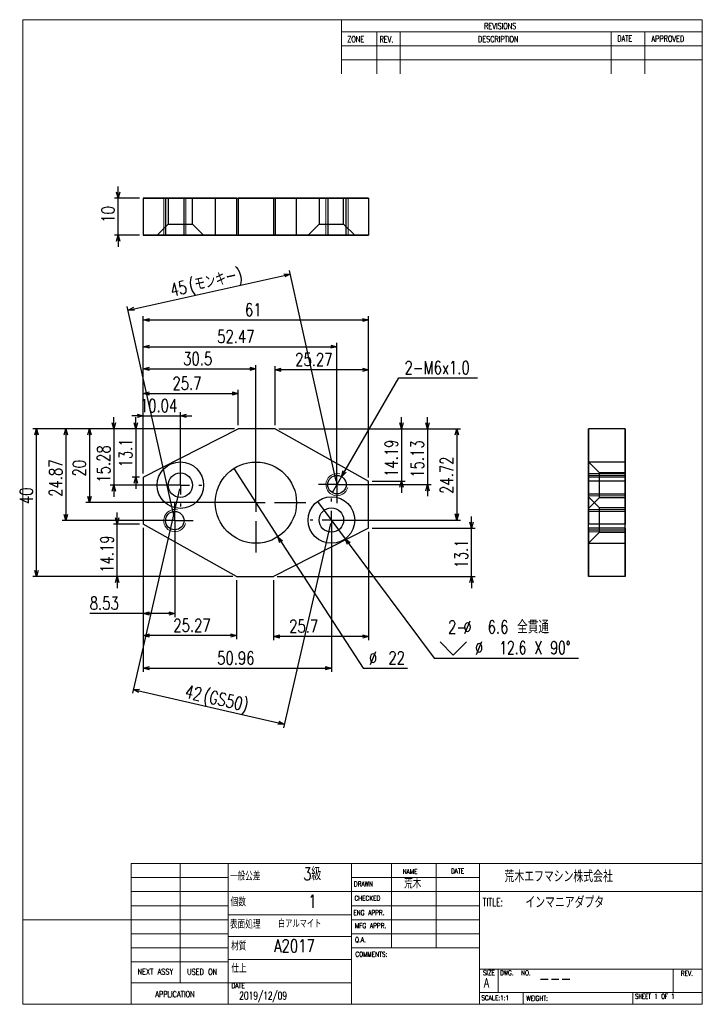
# Model space of a CAD drawing. Header units: millimetres. Extents: x 21 to 206, y 6 to 273.
import ezdxf

# ---------------------------------------------------------------- set-up
doc = ezdxf.new("R2010")
doc.units = ezdxf.units.MM
doc.layers.add('図枠', color=16, linetype='Continuous')
doc.layers.add('外形線', color=96, linetype='Continuous', lineweight=25)
doc.styles.add('SLDTEXTSTYLE0', font='TXT', dxfattribs={"width": 0.7, "bigfont": 'bigfont'})
doc.styles.add('SLDTEXTSTYLE1', font='TXT', dxfattribs={"width": 0.65, "bigfont": 'bigfont'})
doc.styles.add('SLDTEXTSTYLE2', font='TXT', dxfattribs={"width": 0.75, "bigfont": 'bigfont'})
doc.dimstyles.new('SLDDIMSTYLE0', dxfattribs={"dimtxt": 3.5, "dimasz": 1.65, "dimexe": 0, "dimexo": 0.0625, "dimgap": 0.875, "dimtad": 1, "dimrnd": 1e-09, "dimzin": 12, "dimdsep": 46, "dimtxsty": 'SLDTEXTSTYLE2', "dimblk1": 'OPEN30', "dimblk2": 'OPEN30', "dimsah": 1, "dimcen": 0.09, "dimadec": 0, "dimazin": 3, "dimtfac": 1, "dimtofl": 0, "dimtmove": 0, "dimatfit": 3, "dimldrblk": 'OPEN30', "dimfxl": 1, "dimfrac": 2, "dimtolj": 1, "dimtzin": 12, "dimarcsym": 0})
doc.dimstyles.new('SLDDIMSTYLE1', dxfattribs={"dimtxt": 3.5, "dimasz": 1.65, "dimexe": 0, "dimexo": 0.0625, "dimgap": 0.875, "dimtad": 1, "dimrnd": 1e-09, "dimzin": 12, "dimdsep": 46, "dimtxsty": 'SLDTEXTSTYLE2', "dimblk1": 'OPEN30', "dimblk2": 'OPEN30', "dimsah": 1, "dimcen": 0.09, "dimadec": 0, "dimazin": 3, "dimtfac": 1, "dimtmove": 0, "dimatfit": 0, "dimldrblk": 'OPEN30', "dimfxl": 1, "dimfrac": 2, "dimtolj": 1, "dimtzin": 12, "dimarcsym": 0})
doc.dimstyles.new('SLDDIMSTYLE2', dxfattribs={"dimtxt": 3.5, "dimasz": 1.65, "dimexe": 0, "dimexo": 0.0625, "dimgap": 0.875, "dimtad": 0, "dimtih": 1, "dimtoh": 1, "dimdec": 1, "dimrnd": 1e-09, "dimzin": 12, "dimdsep": 46, "dimtxsty": 'SLDTEXTSTYLE2', "dimblk1": 'NONE', "dimblk2": 'OPEN30', "dimsah": 1, "dimcen": 0, "dimadec": 0, "dimazin": 3, "dimtfac": 1, "dimtmove": 0, "dimatfit": 3, "dimldrblk": 'NONE', "dimfxl": 1, "dimfrac": 2, "dimtolj": 1, "dimtzin": 12, "dimarcsym": 0})
doc.dimstyles.new('SLDDIMSTYLE3', dxfattribs={"dimtxt": 3.5, "dimasz": 1.65, "dimexe": 0, "dimexo": 0.0625, "dimgap": 0.875, "dimtad": 0, "dimtih": 1, "dimtoh": 1, "dimdec": 6, "dimrnd": 1e-09, "dimzin": 12, "dimdsep": 46, "dimtxsty": 'SLDTEXTSTYLE2', "dimblk1": 'NONE', "dimblk2": 'OPEN30', "dimsah": 1, "dimcen": 0, "dimadec": 0, "dimazin": 3, "dimtfac": 1, "dimtmove": 0, "dimatfit": 3, "dimldrblk": 'NONE', "dimfxl": 1, "dimfrac": 2, "dimtolj": 1, "dimtzin": 12, "dimarcsym": 0})
doc.dimstyles.new('SLDDIMSTYLE4', dxfattribs={"dimtxt": 3.5, "dimasz": 1.65, "dimexe": 0, "dimexo": 0.0625, "dimgap": 0.875, "dimtad": 0, "dimtih": 1, "dimtoh": 1, "dimrnd": 1e-09, "dimzin": 12, "dimdsep": 46, "dimtxsty": 'SLDTEXTSTYLE2', "dimblk1": 'NONE', "dimblk2": 'OPEN30', "dimsah": 1, "dimcen": 0, "dimadec": 0, "dimazin": 3, "dimtfac": 1, "dimtmove": 0, "dimatfit": 3, "dimldrblk": 'NONE', "dimfxl": 1, "dimfrac": 2, "dimtolj": 1, "dimtzin": 12, "dimarcsym": 0})

# ---------------------------------------------------------------- blocks, each defined once
blk = doc.blocks.new('_Open30')
at = {"color": 0, "linetype": 'ByBlock', "lineweight": -2}
for p, q in [((-1, 0.267949), (0, 0)), ((0, 0), (-1, -0.267949)), ((0, 0), (-1, 0))]:
    blk.add_line(p, q, dxfattribs=at)
blk = doc.blocks.new('_D')
at = {"layer": '外形線'}
for p, q in [((54.94, 150.14), (54.94, 192.71)), ((115.94, 149.05), (115.94, 192.71)), ((54.94, 191.71), (115.94, 191.71))]:
    blk.add_line(p, q, dxfattribs=at)
at = {"layer": '外形線', "xscale": 1.65, "yscale": 1.65, "rotation": 180}
blk.add_blockref('_Open30', (54.94, 191.71, -5), dxfattribs=at)
at = {"layer": '外形線', "xscale": 1.65, "yscale": 1.65}
blk.add_blockref('_Open30', (115.94, 191.71, -5), dxfattribs=at)
at = {"layer": '外形線', "insert": (82.49, 196.22), "char_height": 3.5, "attachment_point": 1, "style": 'SLDTEXTSTYLE2'}
blk.add_mtext('61', dxfattribs=at)
blk = doc.blocks.new('_D_1')
at = {"layer": '外形線'}
for p, q in [((79.64, 162.24), (25.03, 162.24)), ((26.03, 122.24), (26.03, 162.24)), ((79.21, 122.24), (25.03, 122.24))]:
    blk.add_line(p, q, dxfattribs=at)
at = {"layer": '外形線', "xscale": 1.65, "yscale": 1.65}
for p, rotation in [((26.03, 162.24, -5), 90), ((26.03, 122.24, -5), 270)]:
    blk.add_blockref('_Open30', p, dxfattribs=dict(at, rotation=rotation))
at = {"layer": '外形線', "insert": (21.52, 141.84), "char_height": 3.5, "attachment_point": 1, "rotation": 90, "style": 'SLDTEXTSTYLE2'}
blk.add_mtext('40', dxfattribs=at)
blk = doc.blocks.new('_D_2')
at = {"layer": '外形線'}
for p, q in [((54.94, 165.76), (51.79, 165.76)), ((54.94, 150.14), (54.94, 166.76)), ((54.94, 165.76), (64.98, 165.76)), ((64.98, 147.96), (64.98, 166.76)), ((64.98, 165.76), (68.13, 165.76))]:
    blk.add_line(p, q, dxfattribs=at)
at = {"layer": '外形線', "xscale": 1.65, "yscale": 1.65}
blk.add_blockref('_Open30', (54.94, 165.76, -5), dxfattribs=at)
at = {"layer": '外形線', "xscale": 1.65, "yscale": 1.65, "rotation": 180}
blk.add_blockref('_Open30', (64.98, 165.76, -5), dxfattribs=at)
at = {"layer": '外形線', "insert": (54.02, 170.28), "char_height": 3.5, "attachment_point": 1, "style": 'SLDTEXTSTYLE2'}
blk.add_mtext('10.04', dxfattribs=at)
blk = doc.blocks.new('_D_3')
at = {"layer": '外形線'}
for p, q in [((63.47, 136.37), (63.47, 111.24)), ((54.94, 135.43), (54.94, 111.24)), ((54.94, 112.24), (40.42, 112.24)), ((63.47, 112.24), (54.94, 112.24))]:
    blk.add_line(p, q, dxfattribs=at)
at = {"layer": '外形線', "xscale": 1.65, "yscale": 1.65, "rotation": 180}
blk.add_blockref('_Open30', (54.94, 112.24, -5), dxfattribs=at)
at = {"layer": '外形線', "xscale": 1.65, "yscale": 1.65}
blk.add_blockref('_Open30', (63.47, 112.24, -5), dxfattribs=at)
at = {"layer": '外形線', "insert": (40.42, 116.75), "char_height": 3.5, "attachment_point": 1, "style": 'SLDTEXTSTYLE2'}
blk.add_mtext('8.53', dxfattribs=at)
blk = doc.blocks.new('_D_4')
at = {"layer": '外形線'}
for p, q in [((46.97, 162.24), (46.97, 165.39)), ((79.64, 162.24), (45.97, 162.24)), ((46.97, 162.24), (46.97, 146.96)), ((63.98, 146.96), (45.97, 146.96)), ((46.97, 146.96), (46.97, 143.81))]:
    blk.add_line(p, q, dxfattribs=at)
at = {"layer": '外形線', "xscale": 1.65, "yscale": 1.65}
for p, rotation in [((46.97, 162.24, -5), 270), ((46.97, 146.96, -5), 90)]:
    blk.add_blockref('_Open30', p, dxfattribs=dict(at, rotation=rotation))
at = {"layer": '外形線', "insert": (42.46, 147.64), "char_height": 3.5, "attachment_point": 1, "rotation": 90, "style": 'SLDTEXTSTYLE2'}
blk.add_mtext('15.28', dxfattribs=at)
blk = doc.blocks.new('_D_5')
at = {"layer": '外形線'}
for p, q in [((79.64, 162.24), (32.99, 162.24)), ((33.99, 162.24), (33.99, 137.37)), ((62.47, 137.37), (32.99, 137.37))]:
    blk.add_line(p, q, dxfattribs=at)
at = {"layer": '外形線', "xscale": 1.65, "yscale": 1.65}
for p, rotation in [((33.99, 162.24, -5), 90), ((33.99, 137.37, -5), 270)]:
    blk.add_blockref('_Open30', p, dxfattribs=dict(at, rotation=rotation))
at = {"layer": '外形線', "insert": (29.47, 143.82), "char_height": 3.5, "attachment_point": 1, "rotation": 90, "style": 'SLDTEXTSTYLE2'}
blk.add_mtext('24.87', dxfattribs=at)
blk = doc.blocks.new('_D_6')
at = {"layer": '外形線'}
for p, q in [((131.94, 162.24), (131.94, 165.39)), ((91.67, 162.24), (132.94, 162.24)), ((131.94, 162.24), (131.94, 147.11)), ((108.41, 147.11), (132.94, 147.11)), ((131.94, 147.11), (131.94, 143.96))]:
    blk.add_line(p, q, dxfattribs=at)
at = {"layer": '外形線', "xscale": 1.65, "yscale": 1.65}
for p, rotation in [((131.94, 162.24, -5), 270), ((131.94, 147.11, -5), 90)]:
    blk.add_blockref('_Open30', p, dxfattribs=dict(at, rotation=rotation))
at = {"layer": '外形線', "insert": (127.43, 148.99), "char_height": 3.5, "attachment_point": 1, "rotation": 90, "style": 'SLDTEXTSTYLE2'}
blk.add_mtext('15.13', dxfattribs=at)
blk = doc.blocks.new('_D_7')
at = {"layer": '外形線'}
for p, q in [((91.67, 162.24), (140.9, 162.24)), ((139.9, 162.24), (139.9, 137.52)), ((106.9, 137.52), (140.9, 137.52))]:
    blk.add_line(p, q, dxfattribs=at)
at = {"layer": '外形線', "xscale": 1.65, "yscale": 1.65}
for p, rotation in [((139.9, 162.24, -5), 90), ((139.9, 137.52, -5), 270)]:
    blk.add_blockref('_Open30', p, dxfattribs=dict(at, rotation=rotation))
at = {"layer": '外形線', "insert": (135.39, 144.6), "char_height": 3.5, "attachment_point": 1, "rotation": 90, "style": 'SLDTEXTSTYLE2'}
blk.add_mtext('24.72', dxfattribs=at)
blk = doc.blocks.new('_D_8')
at = {"layer": '外形線'}
for p, q in [((79.64, 162.24), (39.37, 162.24)), ((40.37, 162.24), (40.37, 142.24)), ((84.44, 142.24), (39.37, 142.24))]:
    blk.add_line(p, q, dxfattribs=at)
at = {"layer": '外形線', "xscale": 1.65, "yscale": 1.65}
for p, rotation in [((40.37, 162.24, -5), 90), ((40.37, 142.24, -5), 270)]:
    blk.add_blockref('_Open30', p, dxfattribs=dict(at, rotation=rotation))
at = {"layer": '外形線', "insert": (35.86, 149.3), "char_height": 3.5, "attachment_point": 1, "rotation": 90, "style": 'SLDTEXTSTYLE2'}
blk.add_mtext('20', dxfattribs=at)
blk = doc.blocks.new('_D_9')
at = {"layer": '外形線'}
for p, q in [((54.94, 150.14), (54.94, 179.48)), ((85.44, 143.24), (85.44, 179.48)), ((54.94, 178.48), (85.44, 178.48))]:
    blk.add_line(p, q, dxfattribs=at)
at = {"layer": '外形線', "xscale": 1.65, "yscale": 1.65, "rotation": 180}
blk.add_blockref('_Open30', (54.94, 178.48, -5), dxfattribs=at)
at = {"layer": '外形線', "xscale": 1.65, "yscale": 1.65}
blk.add_blockref('_Open30', (85.44, 178.48, -5), dxfattribs=at)
at = {"layer": '外形線', "insert": (65.75, 182.99), "char_height": 3.5, "attachment_point": 1, "style": 'SLDTEXTSTYLE2'}
blk.add_mtext('30.5', dxfattribs=at)
blk = doc.blocks.new('_D_10')
at = {"layer": '外形線'}
for p, q in [((105.9, 136.52), (105.9, 96.37)), ((54.94, 135.43), (54.94, 96.37)), ((54.94, 97.37), (105.9, 97.37))]:
    blk.add_line(p, q, dxfattribs=at)
at = {"layer": '外形線', "xscale": 1.65, "yscale": 1.65, "rotation": 180}
blk.add_blockref('_Open30', (54.94, 97.37, -5), dxfattribs=at)
at = {"layer": '外形線', "xscale": 1.65, "yscale": 1.65}
blk.add_blockref('_Open30', (105.9, 97.37, -5), dxfattribs=at)
at = {"layer": '外形線', "insert": (74.95, 101.88), "char_height": 3.5, "attachment_point": 1, "style": 'SLDTEXTSTYLE2'}
blk.add_mtext('50.96', dxfattribs=at)
blk = doc.blocks.new('_D_11')
at = {"layer": '外形線'}
for p, q in [((54.94, 150.14), (54.94, 185.48)), ((54.94, 184.48), (107.41, 184.48)), ((107.41, 148.11), (107.41, 185.48))]:
    blk.add_line(p, q, dxfattribs=at)
at = {"layer": '外形線', "xscale": 1.65, "yscale": 1.65, "rotation": 180}
blk.add_blockref('_Open30', (54.94, 184.48, -5), dxfattribs=at)
at = {"layer": '外形線', "xscale": 1.65, "yscale": 1.65}
blk.add_blockref('_Open30', (107.41, 184.48, -5), dxfattribs=at)
at = {"layer": '外形線', "insert": (74.95, 188.99), "char_height": 3.5, "attachment_point": 1, "style": 'SLDTEXTSTYLE2'}
blk.add_mtext('52.47', dxfattribs=at)
blk = doc.blocks.new('SW_SYMBOL_HOLE_SINK')
at = {"layer": '外形線', "color": 0}
for p, q in [((0, 875), (800, 75)), ((800, 75), (1600, 875))]:
    blk.add_line(p, q, dxfattribs=at)
blk = doc.blocks.new('_D_12')
at = {"layer": '外形線'}
for p, q in [((102.14, 142.57), (109.67, 132.46)), ((109.67, 132.46), (133.75, 100.13)), ((133.75, 100.13), (172.87, 100.13))]:
    blk.add_line(p, q, dxfattribs=at)
at = {"layer": '外形線', "xscale": 1.65, "yscale": 1.65, "rotation": 126.6752241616}
blk.add_blockref('_Open30', (109.67, 132.46, -5), dxfattribs=at)
at = {"layer": '外形線', "xscale": 0.0044707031, "yscale": 0.0044707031, "zscale": 0.0044707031}
blk.add_blockref('SW_SYMBOL_HOLE_SINK', (135.33, 100.61), dxfattribs=at)
at = {"layer": '外形線', "char_height": 3.5, "attachment_point": 1}
for s, insert, style in [('2-', (137.5, 110.3), 'SLDTEXTSTYLE2'), ('%%c', (141.64, 110.25), 'SLDTEXTSTYLE2'), ('6.6 全貫通', (148.23, 110.3), 'SLDTEXTSTYLE2'), ('%%c', (144.78, 104.64), 'SLDTEXTSTYLE2'), ('12.6 X 90°', (151.37, 104.69), 'SLDTEXTSTYLE0')]:
    blk.add_mtext(s, dxfattribs=dict(at, insert=insert, style=style))
blk = doc.blocks.new('_None')
blk = doc.blocks.new('_D_13')
at = {"layer": '外形線'}
for p, q in [((108.66, 149.27), (124.12, 176.06)), ((124.12, 176.06), (145.43, 176.06)), ((106.16, 144.94), (108.66, 149.27))]:
    blk.add_line(p, q, dxfattribs=at)
at = {"layer": '外形線', "xscale": 1.65, "yscale": 1.65, "rotation": 240}
blk.add_blockref('_Open30', (108.66, 149.27, -5), dxfattribs=at)
at = {"layer": '外形線', "insert": (125.71, 180.57), "char_height": 3.5, "attachment_point": 1, "style": 'SLDTEXTSTYLE2'}
blk.add_mtext('2-M6x1.0', dxfattribs=at)
blk = doc.blocks.new('_D_14')
at = {"layer": '外形線'}
for p, q in [((79.47, 151.48), (91.42, 133)), ((91.42, 133), (114.47, 97.37)), ((114.47, 97.37), (126.5, 97.37))]:
    blk.add_line(p, q, dxfattribs=at)
at = {"layer": '外形線', "xscale": 1.65, "yscale": 1.65, "rotation": 122.8984835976}
blk.add_blockref('_Open30', (91.42, 133, -5), dxfattribs=at)
at = {"layer": '外形線', "char_height": 3.5, "attachment_point": 1, "style": 'SLDTEXTSTYLE2'}
for s, insert in [('%%c', (116.05, 101.88)), ('22', (121.33, 101.94))]:
    blk.add_mtext(s, dxfattribs=dict(at, insert=insert))
blk = doc.blocks.new('_D_15')
at = {"layer": '外形線'}
for p, q in [((52.89, 162.24), (52.89, 165.39)), ((79.64, 162.24), (51.89, 162.24)), ((52.89, 162.24), (52.89, 149.14)), ((53.94, 149.14), (51.89, 149.14)), ((52.89, 149.14), (52.89, 145.99))]:
    blk.add_line(p, q, dxfattribs=at)
at = {"layer": '外形線', "xscale": 1.65, "yscale": 1.65}
for p, rotation in [((52.89, 162.24, -5), 270), ((52.89, 149.14, -5), 90)]:
    blk.add_blockref('_Open30', p, dxfattribs=dict(at, rotation=rotation))
at = {"layer": '外形線', "insert": (48.38, 151.77), "char_height": 3.5, "attachment_point": 1, "rotation": 90, "style": 'SLDTEXTSTYLE2'}
blk.add_mtext('13.1', dxfattribs=at)
blk = doc.blocks.new('_D_16')
at = {"layer": '外形線'}
for p, q in [((54.94, 150.14), (54.94, 172.8)), ((54.94, 171.8), (80.64, 171.8)), ((80.64, 163.24), (80.64, 172.8))]:
    blk.add_line(p, q, dxfattribs=at)
at = {"layer": '外形線', "xscale": 1.65, "yscale": 1.65, "rotation": 180}
blk.add_blockref('_Open30', (54.94, 171.8, -5), dxfattribs=at)
at = {"layer": '外形線', "xscale": 1.65, "yscale": 1.65}
blk.add_blockref('_Open30', (80.64, 171.8, -5), dxfattribs=at)
at = {"layer": '外形線', "insert": (62.83, 176.32), "char_height": 3.5, "attachment_point": 1, "style": 'SLDTEXTSTYLE2'}
blk.add_mtext('25.7', dxfattribs=at)
blk = doc.blocks.new('_D_17')
at = {"layer": '外形線'}
for p, q in [((90.67, 163.24), (90.67, 179.24)), ((115.94, 149.05), (115.94, 179.24)), ((115.94, 178.24), (90.67, 178.24))]:
    blk.add_line(p, q, dxfattribs=at)
at = {"layer": '外形線', "xscale": 1.65, "yscale": 1.65, "rotation": 180}
blk.add_blockref('_Open30', (90.67, 178.24, -5), dxfattribs=at)
at = {"layer": '外形線', "xscale": 1.65, "yscale": 1.65}
blk.add_blockref('_Open30', (115.94, 178.24, -5), dxfattribs=at)
at = {"layer": '外形線', "insert": (96.08, 182.75), "char_height": 3.5, "attachment_point": 1, "style": 'SLDTEXTSTYLE2'}
blk.add_mtext('25.27', dxfattribs=at)
blk = doc.blocks.new('_D_18')
at = {"layer": '外形線'}
for p, q in [((124.89, 162.24), (124.89, 165.39)), ((91.67, 162.24), (125.89, 162.24)), ((124.89, 162.24), (124.89, 148.05)), ((116.94, 148.05), (125.89, 148.05)), ((124.89, 148.05), (124.89, 144.9))]:
    blk.add_line(p, q, dxfattribs=at)
at = {"layer": '外形線', "xscale": 1.65, "yscale": 1.65}
for p, rotation in [((124.89, 162.24, -5), 270), ((124.89, 148.05, -5), 90)]:
    blk.add_blockref('_Open30', p, dxfattribs=dict(at, rotation=rotation))
at = {"layer": '外形線', "insert": (120.38, 149.18), "char_height": 3.5, "attachment_point": 1, "rotation": 90, "style": 'SLDTEXTSTYLE2'}
blk.add_mtext('14.19', dxfattribs=at)
blk = doc.blocks.new('_D_19')
at = {"layer": '外形線'}
for p, q in [((143.85, 135.34), (143.85, 138.49)), ((116.94, 135.34), (144.85, 135.34)), ((143.85, 122.24), (143.85, 135.34)), ((91.24, 122.24), (144.85, 122.24)), ((143.85, 122.24), (143.85, 119.09))]:
    blk.add_line(p, q, dxfattribs=at)
at = {"layer": '外形線', "xscale": 1.65, "yscale": 1.65}
for p, rotation in [((143.85, 135.34, -5), 270), ((143.85, 122.24, -5), 90)]:
    blk.add_blockref('_Open30', p, dxfattribs=dict(at, rotation=rotation))
at = {"layer": '外形線', "insert": (139.34, 124.4), "char_height": 3.5, "attachment_point": 1, "rotation": 90, "style": 'SLDTEXTSTYLE2'}
blk.add_mtext('13.1', dxfattribs=at)
blk = doc.blocks.new('_D_20')
at = {"layer": '外形線'}
for p, q in [((115.94, 134.34), (115.94, 105)), ((90.24, 121.24), (90.24, 105)), ((115.94, 106), (90.24, 106))]:
    blk.add_line(p, q, dxfattribs=at)
at = {"layer": '外形線', "xscale": 1.65, "yscale": 1.65, "rotation": 180}
blk.add_blockref('_Open30', (90.24, 106, -5), dxfattribs=at)
at = {"layer": '外形線', "xscale": 1.65, "yscale": 1.65}
blk.add_blockref('_Open30', (115.94, 106, -5), dxfattribs=at)
at = {"layer": '外形線', "insert": (94.44, 110.52), "char_height": 3.5, "attachment_point": 1, "style": 'SLDTEXTSTYLE2'}
blk.add_mtext('25.7', dxfattribs=at)
blk = doc.blocks.new('_D_21')
at = {"layer": '外形線'}
for p, q in [((54.94, 135.43), (54.94, 105.24)), ((80.21, 121.24), (80.21, 105.24)), ((80.21, 106.24), (54.94, 106.24))]:
    blk.add_line(p, q, dxfattribs=at)
at = {"layer": '外形線', "xscale": 1.65, "yscale": 1.65, "rotation": 180}
blk.add_blockref('_Open30', (54.94, 106.24, -5), dxfattribs=at)
at = {"layer": '外形線', "xscale": 1.65, "yscale": 1.65}
blk.add_blockref('_Open30', (80.21, 106.24, -5), dxfattribs=at)
at = {"layer": '外形線', "insert": (63.07, 110.75), "char_height": 3.5, "attachment_point": 1, "style": 'SLDTEXTSTYLE2'}
blk.add_mtext('25.27', dxfattribs=at)
blk = doc.blocks.new('_D_22')
at = {"layer": '外形線'}
for p, q in [((47.84, 136.43), (47.84, 139.58)), ((53.94, 136.43), (46.84, 136.43)), ((47.84, 122.24), (47.84, 136.43)), ((79.21, 122.24), (46.84, 122.24)), ((47.84, 122.24), (47.84, 119.09))]:
    blk.add_line(p, q, dxfattribs=at)
at = {"layer": '外形線', "xscale": 1.65, "yscale": 1.65}
for p, rotation in [((47.84, 136.43, -5), 270), ((47.84, 122.24, -5), 90)]:
    blk.add_blockref('_Open30', p, dxfattribs=dict(at, rotation=rotation))
at = {"layer": '外形線', "insert": (43.33, 123.23), "char_height": 3.5, "attachment_point": 1, "rotation": 90, "style": 'SLDTEXTSTYLE2'}
blk.add_mtext('14.19', dxfattribs=at)
blk = doc.blocks.new('_D_23')
at = {"layer": '外形線'}
for p, q in [((50.83, 194.41), (94.76, 204.15)), ((107.19, 148.09), (94.55, 205.12)), ((63.26, 138.35), (50.61, 195.38))]:
    blk.add_line(p, q, dxfattribs=at)
at = {"layer": '外形線', "xscale": 1.65, "yscale": 1.65}
for p, rotation in [((94.76, 204.15, -5), 12.5), ((50.83, 194.41, -5), 192.5)]:
    blk.add_blockref('_Open30', p, dxfattribs=dict(at, rotation=rotation))
at = {"layer": '外形線', "char_height": 3.5, "attachment_point": 1, "rotation": 12.5, "style": 'SLDTEXTSTYLE2'}
for s, insert in [('(モンキー)', (66.94, 202.6)), ('45', (61.89, 201.48))]:
    blk.add_mtext(s, dxfattribs=dict(at, insert=insert))
blk = doc.blocks.new('_D_24')
at = {"layer": '外形線'}
for p, q in [((64.75, 145.99), (51.98, 90.67)), ((105.68, 136.54), (92.91, 81.23)), ((52.21, 91.65), (93.13, 82.2))]:
    blk.add_line(p, q, dxfattribs=at)
at = {"layer": '外形線', "xscale": 1.65, "yscale": 1.65}
for p, rotation in [((52.21, 91.65, -5), 167), ((93.13, 82.2, -5), 347)]:
    blk.add_blockref('_Open30', p, dxfattribs=dict(at, rotation=rotation))
at = {"layer": '外形線', "char_height": 3.5, "attachment_point": 1, "rotation": 347, "style": 'SLDTEXTSTYLE2'}
for s, insert in [('42', (66.73, 92.93)), ('(GS50)', (71.77, 91.76))]:
    blk.add_mtext(s, dxfattribs=dict(at, insert=insert))
blk = doc.blocks.new('SW_CENTERMARKSYMBOL_0')
at = {"layer": '外形線', "color": 0}
for p, q in [((0, 5), (0, 13.5)), ((-5, 0), (-13.5, 0)), ((0, 0), (-2.5, 0)), ((0, 0), (0, 2.5)), ((0, 0), (0, -2.5)), ((0, 0), (2.5, 0)), ((5, 0), (13.5, 0)), ((0, -5), (0, -13.5))]:
    blk.add_line(p, q, dxfattribs=at)
blk = doc.blocks.new('SW_CENTERMARKSYMBOL_1')
at = {"layer": '外形線', "color": 0}
for p, q in [((0, 2.5), (0, 5)), ((-2.5, 0), (-5, 0)), ((0, 0), (-2.5, 0)), ((0, 0), (0, 2.5)), ((0, 0), (0, -2.5)), ((0, 0), (2.5, 0)), ((2.5, 0), (5, 0)), ((0, -2.5), (0, -5))]:
    blk.add_line(p, q, dxfattribs=at)
blk = doc.blocks.new('SW_CENTERMARKSYMBOL_2')
at = {"layer": '外形線', "color": 0}
for p, q in [((0, 2.5), (0, 5)), ((-2.5, 0), (-5, 0)), ((0, 0), (-2.5, 0)), ((0, 0), (0, 2.5)), ((0, 0), (0, -2.5)), ((0, 0), (2.5, 0)), ((2.5, 0), (5, 0)), ((0, -2.5), (0, -5))]:
    blk.add_line(p, q, dxfattribs=at)
blk = doc.blocks.new('SW_CENTERMARKSYMBOL_3')
at = {"layer": '外形線', "color": 0}
for p, q in [((0, 5), (0, 5.8)), ((-5, 0), (-5.8, 0)), ((0, 0), (-2.5, 0)), ((0, 0), (0, 2.5)), ((0, 0), (0, -2.5)), ((0, 0), (2.5, 0)), ((5, 0), (5.8, 0)), ((0, -5), (0, -5.8))]:
    blk.add_line(p, q, dxfattribs=at)
blk = doc.blocks.new('SW_CENTERMARKSYMBOL_4')
at = {"layer": '外形線', "color": 0}
for p, q in [((0, 5), (0, 5.8)), ((-5, 0), (-5.8, 0)), ((0, 0), (-2.5, 0)), ((0, 0), (0, 2.5)), ((0, 0), (0, -2.5)), ((0, 0), (2.5, 0)), ((5, 0), (5.8, 0)), ((0, -5), (0, -5.8))]:
    blk.add_line(p, q, dxfattribs=at)
blk = doc.blocks.new('_D_25')
at = {"layer": '外形線'}
for p, q in [((48.14, 224.68), (48.14, 227.83)), ((53.94, 224.68), (47.14, 224.68)), ((48.14, 214.68), (48.14, 224.68)), ((53.94, 214.68), (47.14, 214.68)), ((48.14, 214.68), (48.14, 211.53))]:
    blk.add_line(p, q, dxfattribs=at)
at = {"layer": '外形線', "xscale": 1.65, "yscale": 1.65}
for p, rotation in [((48.14, 224.68), 270), ((48.14, 214.68), 90)]:
    blk.add_blockref('_Open30', p, dxfattribs=dict(at, rotation=rotation))
at = {"layer": '外形線', "insert": (43.63, 218.07), "char_height": 3.5, "attachment_point": 1, "rotation": 90, "style": 'SLDTEXTSTYLE2'}
blk.add_mtext('10', dxfattribs=at)

msp = doc.modelspace()

# ---------------------------------------------------------------- linework, layer by layer
at = {"color": 7, "linetype": 'Continuous', "lineweight": 18}
for p, q in [((22.2619654, 273.05), (206.375, 273.05)), ((22.2619654, 273.05), (22.2619654, 6.35)), ((108.6481752, 258.3471839), (108.6481752, 273.05)), ((206.375, 6.35), (206.375, 273.05)), ((108.6481752, 269.7771839), (206.375, 269.7771839)), ((118.1731752, 258.3471839), (118.1731752, 269.7771839)), ((124.5231752, 258.3471839), (124.5231752, 269.7771839)), ((181.6731752, 258.3471839), (181.6731752, 269.7771839)), ((190.8171752, 258.3471839), (190.8171752, 269.7771839)), ((108.6481752, 265.9671839), (206.375, 265.9671839)), ((108.6481752, 262.1571839), (206.375, 262.1571839)), ((60.4741492, 214.682358), (60.4741492, 224.682358)), ((66.4741492, 214.682358), (66.4741492, 224.682358)), ((104.4074695, 214.682358), (104.4074695, 224.682358)), ((110.4074695, 214.682358), (110.4074695, 224.682358)), ((175.5043855, 150.1099128), (185.5043855, 150.1099128)), ((175.5043855, 144.1099128), (185.5043855, 144.1099128)), ((175.5043855, 140.3701302), (185.5043855, 140.3701302)), ((175.5043855, 134.3701302), (185.5043855, 134.3701302)), ((51.6667295, 6.35), (51.6667295, 44.4837236)), ((51.6667295, 44.4837236), (77.8919304, 44.4837236)), ((64.9186715, 44.4837236), (64.9186715, 12.1609162)), ((77.8919304, 6.35), (77.8919304, 44.4837236)), ((77.8919304, 44.4837236), (206.375, 44.4837236)), ((111.3434425, 44.4837236), (111.3434425, 6.35)), ((122.1769118, 44.4837236), (122.1769118, 21.6237236)), ((134.2683796, 44.4837236), (134.2683796, 21.6237236)), ((146.0058149, 44.4837236), (146.0058149, 6.35)), ((51.6667295, 40.6737236), (77.8919304, 40.6737236)), ((111.3434425, 40.6737236), (146.0058149, 40.6737236)), ((51.6667295, 36.8637236), (77.8919304, 36.8637236)), ((77.8919304, 36.8804341), (111.3434425, 36.8804341)), ((111.3434425, 36.8637236), (206.375, 36.8637236)), ((51.6667295, 33.0537236), (77.8919304, 33.0537236)), ((111.3434425, 33.0537236), (146.0058149, 33.0537236)), ((77.8919304, 30.6220678), (111.3434425, 30.6220678)), ((51.6667295, 29.21), (22.2619654, 29.21)), ((51.6667295, 29.2437236), (77.8919304, 29.2437236)), ((111.3434425, 29.2437236), (146.0058149, 29.2437236)), ((51.6667295, 25.4337236), (77.8919304, 25.4337236)), ((111.3434425, 24.7388408), (77.8919304, 24.7388408)), ((111.3434425, 25.4337236), (146.0058149, 25.4337236)), ((51.6667295, 21.6237236), (77.8919304, 21.6237236)), ((111.3434425, 21.6237236), (146.0058149, 21.6237236)), ((51.6667295, 17.8137236), (77.8919304, 17.8137236)), ((77.8919304, 18.5109162), (111.3434425, 18.5109162)), ((146.0058149, 15.9087236), (206.375, 15.9087236)), ((151.1038205, 15.9087236), (151.1038205, 9.5587236)), ((198.4613133, 15.9087236), (198.4613133, 9.5587236)), ((77.8919304, 12.1609162), (51.6667295, 12.1609162)), ((77.8919304, 12.1609162), (111.3434425, 12.1609162)), ((146.0058149, 9.5587236), (206.375, 9.5587236)), ((157.8495099, 9.5587236), (157.8495099, 6.35)), ((187.58561, 9.5587236), (187.58561, 6.35)), ((206.375, 6.35), (22.2619654, 6.35))]:
    msp.add_line(p, q, dxfattribs=at)
at = {"color": 7, "linetype": 'Continuous', "lineweight": 25}
for p, q in [((54.9408093, 224.682358), (54.9408093, 214.682358)), ((80.2106344, 224.682358), (54.9408093, 224.682358)), ((54.9408093, 224.682358), (80.6382741, 224.682358)), ((60.9741492, 224.682358), (60.9741492, 214.682358)), ((60.9741492, 224.682358), (65.9741492, 224.682358)), ((61.679038, 224.682358), (61.679038, 217.682358)), ((61.6855498, 224.682358), (68.2725262, 224.682358)), ((65.9741492, 214.682358), (65.9741492, 224.682358)), ((68.279038, 217.682358), (68.279038, 224.682358)), ((74.4408093, 224.682358), (74.4408093, 214.682358)), ((74.4408093, 224.682358), (96.4408093, 224.682358)), ((80.2106344, 224.682358), (90.2433446, 224.682358)), ((80.2106344, 224.682358), (80.2106344, 214.682358)), ((90.6709842, 224.682358), (80.6382741, 224.682358)), ((80.6382741, 224.682358), (80.6382741, 214.682358)), ((90.2433446, 224.682358), (90.2433446, 214.682358)), ((115.9408093, 224.682358), (90.2433446, 224.682358)), ((90.6709842, 224.682358), (90.6709842, 214.682358)), ((90.6709842, 224.682358), (115.9408093, 224.682358)), ((96.4408093, 214.682358), (96.4408093, 224.682358)), ((102.6025807, 224.682358), (102.6025807, 217.682358)), ((102.6090925, 224.682358), (109.1960689, 224.682358)), ((104.9074695, 224.682358), (104.9074695, 214.682358)), ((104.9074695, 224.682358), (109.9074695, 224.682358)), ((109.2025807, 217.682358), (109.2025807, 224.682358)), ((109.9074695, 214.682358), (109.9074695, 224.682358)), ((115.9408093, 224.682358), (115.9408093, 214.682358)), ((61.679038, 217.682358), (58.679038, 214.682358)), ((61.6855498, 217.682358), (68.2725262, 217.682358)), ((71.279038, 214.682358), (68.279038, 217.682358)), ((102.6025807, 217.682358), (99.6025807, 214.682358)), ((102.6090925, 217.682358), (109.1960689, 217.682358)), ((112.2025807, 214.682358), (109.2025807, 217.682358)), ((54.9408093, 214.682358), (80.6382741, 214.682358)), ((80.2106344, 214.682358), (54.9408093, 214.682358)), ((58.6853817, 214.682358), (71.2726943, 214.682358)), ((60.9741492, 214.682358), (65.9741492, 214.682358)), ((74.4408093, 214.682358), (96.4408093, 214.682358)), ((80.2106344, 214.682358), (90.2433446, 214.682358)), ((90.6709842, 214.682358), (80.6382741, 214.682358)), ((115.9408093, 214.682358), (90.2433446, 214.682358)), ((90.6709842, 214.682358), (115.9408093, 214.682358)), ((99.6089244, 214.682358), (112.196237, 214.682358)), ((104.9074695, 214.682358), (109.9074695, 214.682358)), ((54.9408093, 149.1435709), (80.6382741, 162.2400215)), ((90.6709842, 162.2400215), (80.6382741, 162.2400215)), ((90.6709842, 162.2400215), (115.9408093, 148.0532745)), ((185.5043855, 162.2400215), (175.5043855, 162.2400215)), ((175.5043855, 162.2400215), (175.5043855, 148.0532745)), ((175.5043855, 149.1435709), (175.5043855, 162.2400215)), ((185.5043855, 149.1435709), (185.5043855, 162.2400215)), ((185.5043855, 162.2400215), (185.5043855, 148.0532745)), ((178.5043855, 150.2639936), (175.5043855, 153.2639936)), ((175.5043855, 140.6639936), (175.5043855, 153.2639936)), ((185.5043855, 153.2400215), (175.5043855, 153.2400215)), ((175.5043855, 131.2400215), (175.5043855, 153.2400215)), ((185.5043855, 131.2400215), (185.5043855, 153.2400215)), ((185.5043855, 149.6099128), (175.5043855, 149.6099128)), ((175.5043855, 144.6099128), (175.5043855, 149.6099128)), ((185.5043855, 150.2639936), (178.5043855, 150.2639936)), ((178.5043855, 143.6639936), (178.5043855, 150.2639936)), ((185.5043855, 143.6639936), (185.5043855, 150.2639936)), ((185.5043855, 144.6099128), (185.5043855, 149.6099128)), ((54.9408093, 149.1435709), (54.9408093, 136.4267685)), ((115.9408093, 135.3364721), (115.9408093, 148.0532745)), ((175.5043855, 149.1435709), (175.5043855, 136.4267685)), ((185.5043855, 149.1435709), (175.5043855, 149.1435709)), ((175.5043855, 135.3364721), (175.5043855, 148.0532745)), ((185.5043855, 148.0532745), (175.5043855, 148.0532745)), ((185.5043855, 149.1435709), (185.5043855, 136.4267685)), ((185.5043855, 135.3364721), (185.5043855, 148.0532745)), ((175.5043855, 144.6099128), (185.5043855, 144.6099128)), ((178.5043855, 140.8160493), (175.5043855, 143.8160493)), ((175.5043855, 131.2160493), (175.5043855, 143.8160493)), ((175.5043855, 140.6639936), (178.5043855, 143.6639936)), ((178.5043855, 143.6639936), (185.5043855, 143.6639936)), ((185.5043855, 139.8701302), (175.5043855, 139.8701302)), ((175.5043855, 134.8701302), (175.5043855, 139.8701302)), ((185.5043855, 140.8160493), (178.5043855, 140.8160493)), ((178.5043855, 134.2160493), (178.5043855, 140.8160493)), ((185.5043855, 134.2160493), (185.5043855, 140.8160493)), ((185.5043855, 134.8701302), (185.5043855, 139.8701302)), ((80.2106344, 122.2400215), (54.9408093, 136.4267685)), ((185.5043855, 136.4267685), (175.5043855, 136.4267685)), ((175.5043855, 122.2400215), (175.5043855, 136.4267685)), ((185.5043855, 122.2400215), (185.5043855, 136.4267685)), ((115.9408093, 135.3364721), (90.2433446, 122.2400215)), ((185.5043855, 135.3364721), (175.5043855, 135.3364721)), ((175.5043855, 135.3364721), (175.5043855, 122.2400215)), ((175.5043855, 134.8701302), (185.5043855, 134.8701302)), ((175.5043855, 131.2160493), (178.5043855, 134.2160493)), ((178.5043855, 134.2160493), (185.5043855, 134.2160493)), ((185.5043855, 135.3364721), (185.5043855, 122.2400215)), ((175.5043855, 131.2400215), (185.5043855, 131.2400215)), ((80.2106344, 122.2400215), (90.2433446, 122.2400215)), ((185.5043855, 122.2400215), (175.5043855, 122.2400215))]:
    msp.add_line(p, q, dxfattribs=at)
for centre, radius in [((64.979038, 146.9639936), 6.3), ((85.4408093, 142.2400215), 11), ((85.4408093, 142.2400215), 11), ((64.979038, 146.9639936), 3.3), ((64.979038, 146.9639936), 3.3), ((107.4074695, 147.1099128), 2.5), ((107.4074695, 147.1099128), 2.5), ((105.9025807, 137.5160493), 6.3), ((63.4741492, 137.3701302), 2.5), ((63.4741492, 137.3701302), 2.5), ((105.9025807, 137.5160493), 3.3), ((105.9025807, 137.5160493), 3.3)]:
    msp.add_circle(centre, radius, dxfattribs=at)
at = {"color": 7, "linetype": 'Continuous', "lineweight": 18}
for centre in [(107.4074695, 147.1099128), (63.4741492, 137.3701302)]:
    msp.add_arc(centre, 3, 75, 345, dxfattribs=at)

# ---------------------------------------------------------------- block references
at = {"layer": '外形線'}
for name, p in [('SW_CENTERMARKSYMBOL_0', (85.4408093, 142.2400215)), ('SW_CENTERMARKSYMBOL_3', (64.979038, 146.9639936)), ('SW_CENTERMARKSYMBOL_1', (107.4074695, 147.1099128)), ('SW_CENTERMARKSYMBOL_2', (63.4741492, 137.3701302)), ('SW_CENTERMARKSYMBOL_4', (105.9025807, 137.5160493))]:
    msp.add_blockref(name, p, dxfattribs=at)

# ---------------------------------------------------------------- texts
at = {"color": 7, "linetype": 'Continuous', "lineweight": 0, "attachment_point": 1}
for s, insert, char_height, style in [('REVISIONS', (147.2782313, 272.152199), 1.651, 'SLDTEXTSTYLE0'), ('ZONE', (110.2078025, 268.5767016), 1.651, 'SLDTEXTSTYLE0'), ('REV.', (118.9473917, 268.550763), 1.651, 'SLDTEXTSTYLE0'), ('DESCRIPTION', (145.6123016, 268.6114487), 1.651, 'SLDTEXTSTYLE0'), ('DATE', (183.33572, 268.8074624), 1.651, 'SLDTEXTSTYLE0'), ('APPROVED', (192.6045623, 268.7114484), 1.651, 'SLDTEXTSTYLE0'), ('3級', (98.3336754, 43.4444097), 3.5, 'SLDTEXTSTYLE0'), ('NAME', (125.2004002, 42.9755017), 1.32291667, 'SLDTEXTSTYLE0'), ('DATE', (138.2844621, 43.1043316), 1.32291667, 'SLDTEXTSTYLE0'), ('荒木エフマシン株式会社', (152.7920931, 42.5979647), 3.175, 'SLDTEXTSTYLE0'), ('一般公差', (78.3883329, 42.0533706), 2.11666667, 'SLDTEXTSTYLE0'), ('荒木', (125.5787629, 40.1493646), 2.38125, 'SLDTEXTSTYLE0'), ('DRAWN', (112.0019874, 39.6277538), 1.32291667, 'SLDTEXTSTYLE0'), ('個数', (78.5876812, 35.0446021), 2.11666667, 'SLDTEXTSTYLE0'), ('CHECKED', (112.1553437, 35.7511552), 1.32291667, 'SLDTEXTSTYLE0'), ('TITLE:', (146.887314, 35.0554742), 2.11666667, 'SLDTEXTSTYLE0'), ('インマニアダプタ', (158.4490854, 35.58364), 3.175, 'SLDTEXTSTYLE0'), ('ENG APPR.', (111.8491679, 31.8293359), 1.32291667, 'SLDTEXTSTYLE0'), ('表面処理', (78.4065863, 28.9959022), 2.11666667, 'SLDTEXTSTYLE0'), ('MFG APPR.', (112.2603071, 28.3073011), 1.32291667, 'SLDTEXTSTYLE0'), ('Q.A.', (112.3020531, 24.4923363), 1.32291667, 'SLDTEXTSTYLE0'), ('材質', (78.7216726, 23.0853041), 2.11666667, 'SLDTEXTSTYLE0'), ('COMMENTS:', (112.4033947, 20.5739507), 1.32291667, 'SLDTEXTSTYLE0'), ('NEXT ASSY', (53.3820996, 15.9828413), 1.5875, 'SLDTEXTSTYLE0'), ('仕上', (78.8058009, 17.0508825), 2.11666667, 'SLDTEXTSTYLE0'), ('USED ON', (66.788053, 15.9490029), 1.5875, 'SLDTEXTSTYLE0'), ('SIZE', (146.9642006, 15.556312), 1.32291667, 'SLDTEXTSTYLE0'), ('A', (147.2492786, 13.472776), 2.54, 'SLDTEXTSTYLE0'), ('DWG.  NO.', (151.5662881, 15.545468), 1.32291667, 'SLDTEXTSTYLE0'), ('REV.', (200.5644017, 15.394486), 1.32291667, 'SLDTEXTSTYLE0'), ('DATE', (78.8524789, 12.0566916), 1.32291667, 'SLDTEXTSTYLE0'), ('APPLICATION', (58.1662696, 9.8898014), 1.5875, 'SLDTEXTSTYLE0'), ('2019/12/09', (80.9304252, 9.7667013), 2.11666667, 'SLDTEXTSTYLE0'), ('SCALE:1:1', (146.5187961, 8.756678), 1.32291667, 'SLDTEXTSTYLE0'), ('WEIGHT:', (158.7233448, 8.6507017), 1.32291667, 'SLDTEXTSTYLE0'), ('SHEET 1 OF 1', (188.1437508, 9.1870763), 1.322916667, 'SLDTEXTSTYLE1')]:
    msp.add_mtext(s, dxfattribs=dict(at, insert=insert, char_height=char_height, style=style))
at = {"layer": '図枠', "attachment_point": 1}
for s, insert, char_height, style in [('1', (99.6341386, 35.9881984), 3.5, 'SLDTEXTSTYLE2'), ('白アルマイト', (91.4183214, 29.1063553), 2, 'SLDTEXTSTYLE0'), ('A2017', (90.3696158, 23.9323659), 3.5, 'SLDTEXTSTYLE2'), ('---', (162.129007, 15.1876432), 3.5, 'SLDTEXTSTYLE2')]:
    msp.add_mtext(s, dxfattribs=dict(at, insert=insert, char_height=char_height, style=style))

# ---------------------------------------------------------------- dimensions: what is measured, and where the dimension line sits
at = {"layer": '外形線'}
for base, p1, p2, dimstyle, picture, middle in [((48.1428019, 224.682358), (54.9408093, 214.682358), (54.9408093, 224.682358), 'SLDDIMSTYLE1', '_D_25', (48.1428019, 220.6586194)), ((46.9713007, 146.9639936), (80.6382741, 162.2400215), (64.979038, 146.9639936), 'SLDDIMSTYLE1', '_D_4', (46.9713007, 153.4618085)), ((52.8880938, 149.1435709), (80.6382741, 162.2400215), (54.9408093, 149.1435709), 'SLDDIMSTYLE1', '_D_15', (52.8880938, 156.2922742)), ((131.9408093, 147.1099128), (90.6709842, 162.2400215), (107.4074695, 147.1099128), 'SLDDIMSTYLE1', '_D_6', (131.9408093, 154.8078304)), ((124.8899044, 148.0532745), (90.6709842, 162.2400215), (115.9408093, 148.0532745), 'SLDDIMSTYLE1', '_D_18', (124.8899044, 154.9972781)), ((26.0292884, 162.2400215), (80.2106344, 122.2400215), (80.6382741, 162.2400215), 'SLDDIMSTYLE0', '_D_1', (26.0292884, 144.4262098)), ((33.986194, 137.3701302), (80.6382741, 162.2400215), (63.4741492, 137.3701302), 'SLDDIMSTYLE0', '_D_5', (33.986194, 149.6415429)), ((40.3725503, 142.2400215), (80.6382741, 162.2400215), (85.4408093, 142.2400215), 'SLDDIMSTYLE0', '_D_8', (40.3725503, 151.881619)), ((139.9011037, 137.5160493), (90.6709842, 162.2400215), (105.9025807, 137.5160493), 'SLDDIMSTYLE0', '_D_7', (139.9011037, 150.4191452)), ((47.838734, 136.4267685), (80.2106344, 122.2400215), (54.9408093, 136.4267685), 'SLDDIMSTYLE1', '_D_22', (47.838734, 129.0474775)), ((143.8484136, 135.3364721), (90.2433446, 122.2400215), (115.9408093, 135.3364721), 'SLDDIMSTYLE1', '_D_19', (143.8484136, 128.9271487))]:
    dim = msp.add_linear_dim(base=base, p1=p1, p2=p2, angle=90, dimstyle=dimstyle, dxfattribs=at)
    dim.commit()
    dim.dimension.update_dxf_attribs({"geometry": picture, "text_midpoint": middle, "dimtype": 160})
for base, p1, p2, angle, text, picture, middle in [((94.7624867, 204.1477441), (63.4741492, 137.3701302), (107.4074695, 147.1099128), 12.5, '<>(モンキー)', '_D_23', (74.5857979, 199.6746799)), ((93.1320526, 82.200815), (64.979038, 146.9639936), (105.9025807, 137.5160493), 347, '<>(GS50)', '_D_24', (75.542767, 86.2616215))]:
    dim = msp.add_linear_dim(base=base, p1=p1, p2=p2, angle=angle, text=text, dimstyle='SLDDIMSTYLE0', dxfattribs=at)
    dim.commit()
    dim.dimension.update_dxf_attribs({"geometry": picture, "text_midpoint": middle, "dimtype": 160})
for base, p1, p2, dimstyle, picture, middle in [((115.9408093, 191.7059824), (54.9408093, 149.1435709), (115.9408093, 148.0532745), 'SLDDIMSTYLE0', '_D', (85.0767423, 191.7059824)), ((107.4074695, 184.4756804), (54.9408093, 149.1435709), (107.4074695, 147.1099128), 'SLDDIMSTYLE0', '_D_11', (80.7663917, 184.4756804)), ((85.4408093, 178.4756804), (54.9408093, 149.1435709), (85.4408093, 142.2400215), 'SLDDIMSTYLE0', '_D_9', (70.279464, 178.4756804)), ((90.6709842, 178.2400215), (115.9408093, 148.0532745), (90.6709842, 162.2400215), 'SLDDIMSTYLE0', '_D_17', (101.8959301, 178.2400215)), ((80.6382741, 171.8043594), (54.9408093, 149.1435709), (80.6382741, 162.2400215), 'SLDDIMSTYLE0', '_D_16', (67.3550099, 171.8043594)), ((64.979038, 165.7638352), (54.9408093, 149.1435709), (64.979038, 146.9639936), 'SLDDIMSTYLE1', '_D_2', (59.8421168, 165.7638352)), ((54.9408093, 112.2400215), (63.4741492, 137.3701302), (54.9408093, 136.4267685), 'SLDDIMSTYLE0', '_D_3', (44.9408093, 112.2400215)), ((105.9025807, 97.3717025), (54.9408093, 136.4267685), (105.9025807, 137.5160493), 'SLDDIMSTYLE0', '_D_10', (80.7663917, 97.3717025)), ((54.9408093, 106.2400215), (80.2106344, 122.2400215), (54.9408093, 136.4267685), 'SLDDIMSTYLE0', '_D_21', (68.8921931, 106.2400215)), ((90.2433446, 106.0043626), (115.9408093, 135.3364721), (90.2433446, 122.2400215), 'SLDDIMSTYLE0', '_D_20', (98.9705113, 106.0043626))]:
    dim = msp.add_linear_dim(base=base, p1=p1, p2=p2, dimstyle=dimstyle, dxfattribs=at)
    dim.commit()
    dim.dimension.update_dxf_attribs({"geometry": picture, "text_midpoint": middle, "dimtype": 160})
dim = msp.add_diameter_dim_2p(p1=(106.1574695, 144.9448493), p2=(108.6574695, 149.2749763), text='2-M6x1.0\\P', dimstyle='SLDDIMSTYLE3', override={"dimpost": '<>'}, dxfattribs=at)
dim.commit()
dim.dimension.update_dxf_attribs({"geometry": '_D_13', "text_midpoint": (135.5694253, 178.8412109), "dimtype": 163})
dim = msp.add_diameter_dim_2p(p1=(79.4661348, 151.4759981), p2=(91.4154838, 133.0040448), dimstyle='SLDDIMSTYLE4', dxfattribs=at)
dim.commit()
dim.dimension.update_dxf_attribs({"geometry": '_D_14', "text_midpoint": (121.2785723, 100.1765637), "dimtype": 163})
dim = msp.add_diameter_dim_2p(p1=(102.1397269, 142.5688635), p2=(109.6654345, 132.4632352), text='2-<> 全貫通\\P{\\fGDT;w}%%c 12.6 X 90°\\P', dimstyle='SLDDIMSTYLE2', dxfattribs=at)
dim.commit()
dim.dimension.update_dxf_attribs({"geometry": '_D_12', "text_midpoint": (154.1011387, 105.7385609), "dimtype": 163})

doc.saveas('drawing.dxf')
